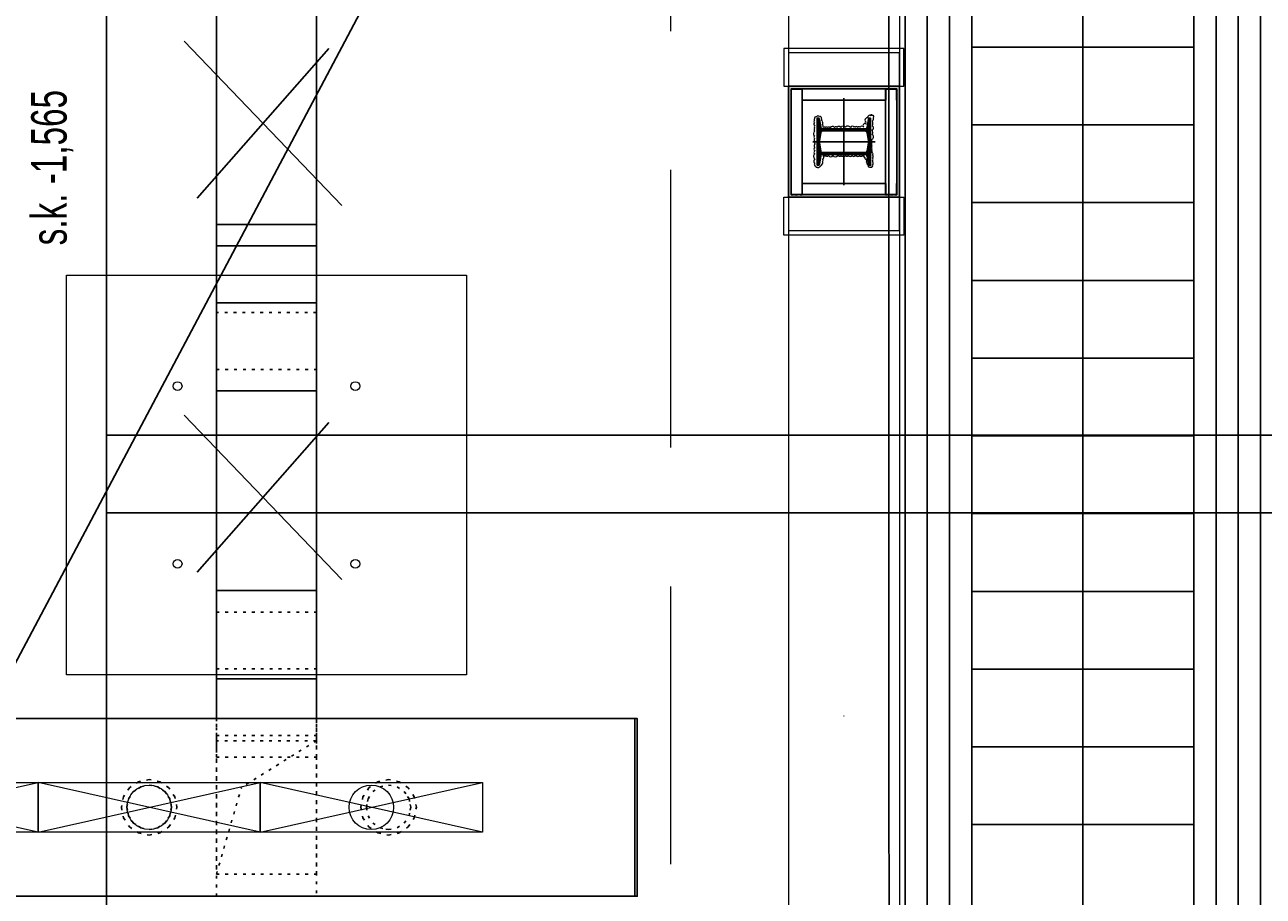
# Model space of a CAD drawing. Header units: centimetres. Extents: x -228435 to 46820, y -89367 to 152985.
# Tile 192 of 256: x -22128 to -16553, y 43604 to 47527. Entities that reach past the tile are written whole.
import ezdxf

# ---------------------------------------------------------------- set-up
doc = ezdxf.new("R2010")
doc.units = ezdxf.units.CM
doc.header["$LTSCALE"] = 50
doc.header["$PDMODE"] = 35
doc.header["$PDSIZE"] = 0.1
for name, pattern in [('Balustrady$0$DASHED', [0.75, 0.5, -0.25]), ('CADVENT_HIDDEN', [0.8, 0.25, -0.55]), ('DIVIDE', [31.75, 12.7, -6.35, 0, -6.35, 0, -6.35]), ('Kondygnacja  -0_5$0$HIDDEN', [9.525, 6.35, -3.175]), ('Kondygnacja  -0_5$0$HIDDEN2', [4.7625, 3.175, -1.5875]), ('Obudowy i okł. słupów$0$HIDDEN', [9.525, 6.35, -3.175]), ('Osie rzutów$0$DASHDOT2', [12.7, 6.35, -3.175, 0, -3.175]), ('Przekrój B-B$0$DASHDOT2', [12.7, 6.35, -3.175, 0, -3.175])]:
    doc.linetypes.add(name, pattern=pattern)
doc.layers.get('0').update_dxf_attribs({"color": 8})
doc.layers.get('DEFPOINTS').update_dxf_attribs({"color": 8})
for name, color, linetype in [('01-103-Went PP_poziom-0_5$0$L_Nawiew', 250, 'Continuous'), ('ARCH_INFO_OSIE', 8, 'Continuous'), ('ARCH_INFO_OSIE_IST', 8, 'Przekrój B-B$0$DASHDOT2'), ('ARCH_INFO_SCHODY_IST', 8, 'Continuous'), ('ARCH_SCHODY_IST', 8, 'Continuous'), ('bgde-nawiewDETAILS', 1, 'Continuous'), ('bgde-nawiewEXP', 250, 'Continuous'), ('bgde-nawiewHIDDEN', 250, 'Continuous'), ('D1$0$ARCH_INFO_OPISY', 8, 'Continuous'), ('IS_zmiany 2024', 3, 'Continuous'), ('Kondygnacja  -0_5$0$ARCH_INFO_SCHODY_IST', 8, 'Continuous'), ('Kondygnacja  -0_5$0$ARCH_KONSTR_POWYŻEJ RZUTU', 8, 'Kondygnacja  -0_5$0$HIDDEN'), ('Kondygnacja  -0_5$0$ARCH_KONSTR_POWYŻEJ RZUTU_IST', 8, 'Kondygnacja  -0_5$0$HIDDEN2'), ('Kondygnacja  -0_5$0$ARCH_SCHODY_IST', 8, 'Continuous'), ('Kondygnacja  -0_5$0$ARCH_STROP', 8, 'Continuous'), ('Kondygnacja -1$0$ARCH_STAL_IST', 8, 'Continuous'), ('Obudowy i okł. słupów$0$ARCH_GK', 8, 'Continuous'), ('Obudowy i okł. słupów$0$ARCH_PROFILE', 8, 'Continuous'), ('Osie rzutów$0$ARCH_INFO_OSIE_IST', 8, 'Osie rzutów$0$DASHDOT2'), ('Osie rzutów$0$ARCH_INFO_OSIE_OPISY_IST', 8, 'Continuous')]:
    doc.layers.add(name, color=color, linetype=linetype)
for name, color, linetype, lineweight in [('bgde_nawiewnik', 11, 'Continuous', 5), ('Kondygnacja  -0_5$0$ARCH_INFO_WYMIARY', 8, 'Continuous', 9), ('Obudowy i okł. słupów$0$ARCH_hatch', 8, 'Continuous', 13), ('Obudowy i okł. słupów$0$ARCH_WIDOK', 8, 'Continuous', 13), ('SU Lampy kwadratowe  -05$0$ARCH_SUFITY_PODWIESZANE', 8, 'Continuous', 9)]:
    doc.layers.add(name, color=color, linetype=linetype, lineweight=lineweight)
doc.styles.add('Kondygnacja  -0_5$0$BIKTS', font='bikromsw.shx', dxfattribs={"width": 0.8})
doc.styles.add('Kondygnacja  -0_5$0$Romans', font='Romans.shx', dxfattribs={"width": 0.7})
doc.dimstyles.new('Kondygnacja  -0_5$0$Wymiary 1-100', dxfattribs={"dimtxt": 12, "dimasz": 10, "dimexe": 5, "dimexo": 0, "dimgap": 4, "dimtad": 1, "dimrnd": 0.5, "dimzin": 12, "dimdsep": 46, "dimtxsty": 'Kondygnacja  -0_5$0$Romans', "dimblk": 'Kondygnacja  -0_5$0$_Oblique', "dimcen": 10, "dimdle": 10, "dimclrt": 55, "dimazin": 0, "dimtfac": 1, "dimtmove": 1, "dimatfit": 3, "dimfxl": 8, "dimfxlon": 1, "dimtolj": 1, "dimtzin": 0, "dimarcsym": 0})
pattern_1 = [(315, (-9168.25782, 10650.3877), (0.224506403, 0.224506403), [])]

# ---------------------------------------------------------------- blocks, each defined once
blk = doc.blocks.new('Osie rzutów')
at = {"layer": 'Osie rzutów$0$ARCH_INFO_OSIE_IST', "ltscale": 10}
blk.add_line((4436.04, 9200), (15156.54, 9200), dxfattribs=at)
blk = doc.blocks.new('SU Lampy kwadratowe  -05')
at = {"layer": 'SU Lampy kwadratowe  -05$0$ARCH_SUFITY_PODWIESZANE'}
blk.add_lwpolyline([(9920, 9140), (10100, 9140), (10100, 8960), (9920, 8960)], close=True, dxfattribs=at)
for centre in [(9970, 9090), (10050, 9090), (9970, 9010), (10050, 9010)]:
    blk.add_circle(centre, 2, dxfattribs=at)
blk = doc.blocks.new('Kondygnacja  -0_5$0$_Oblique')
at = {"color": 0, "linetype": 'ByBlock', "lineweight": -2}
blk.add_line((-0.5, -0.5), (0.5, 0.5), dxfattribs=at)
blk = doc.blocks.new('*D148')
at = {"layer": 'DEFPOINTS', "color": 0}
for p in [(-59190, 47690), (5862.4, 47690), (6190, 43700)]:
    blk.add_point(p, dxfattribs=at)
at = {"layer": 'Kondygnacja  -0_5$0$ARCH_INFO_WYMIARY', "color": 0, "lineweight": -2}
for p, q in [((5854.4, 47690), (5867.4, 47690)), ((5862.4, 43690), (5862.4, 47700)), ((5870.4, 43700), (5857.4, 43700))]:
    blk.add_line(p, q, dxfattribs=at)
at = {"layer": 'Kondygnacja  -0_5$0$ARCH_INFO_WYMIARY', "color": 0, "lineweight": -2, "xscale": 10, "yscale": 10, "zscale": 10}
for p, rotation in [((5862.4, 47690), 90), ((5862.4, 43700), 270)]:
    blk.add_blockref('Kondygnacja  -0_5$0$_Oblique', p, dxfattribs=dict(at, rotation=rotation))
at = {"layer": 'Kondygnacja  -0_5$0$ARCH_INFO_WYMIARY', "color": 55, "insert": (5852.4, 45695), "char_height": 12, "attachment_point": 5, "rotation": 90, "style": 'Kondygnacja  -0_5$0$Romans'}
blk.add_mtext('\\A1;3990', dxfattribs=at)
blk = doc.blocks.new('Kondygnacja  -0_5$0$konstrukcja istniejąca -0.5')
at = {"layer": 'Kondygnacja  -0_5$0$ARCH_KONSTR_POWYŻEJ RZUTU_IST', "ltscale": 10}
for points in [[(9938, 9775), (9938, 8625)], [(9938, 9067.89), (10982, 9067.89)], [(10982, 9032.89), (9938, 9032.89)]]:
    blk.add_lwpolyline(points, dxfattribs=at)
at = {"layer": 'Kondygnacja  -0_5$0$ARCH_KONSTR_POWYŻEJ RZUTU_IST', "style": 'Kondygnacja  -0_5$0$BIKTS', "width": 0.7}
blk.add_text('s.k. -1,565', height=16, rotation=90, dxfattribs=at).set_placement((9920.08, 9153.39))
blk = doc.blocks.new('pB słup')
at = {"layer": 'Kondygnacja -1$0$ARCH_STAL_IST'}
h = blk.add_hatch(dxfattribs=at)
h.set_pattern_fill('ANSI31', color=256, scale=0.1, angle=270, style=0)
h.set_pattern_definition(pattern_1)
edge = h.paths.add_edge_path()
edge.add_arc((24.9, 9.62), 0.87, 360, 442.0272)
edge.add_line((25.02, 10.48), (21.35, 11))
edge.add_arc((21.42, 11.51), 0.52, 180, 262.0272, ccw=False)
edge.add_line((20.9, 11.51), (20.9, 12))
edge.add_line((20.9, 12), (31.5, 12))
edge.add_line((31.5, 12), (31.5, 11.51))
edge.add_arc((30.98, 11.51), 0.52, -82.0272, 0, ccw=False)
edge.add_line((31.05, 11), (27.38, 10.48))
edge.add_arc((27.51, 9.62), 0.87, 97.9728, 180)
edge.add_line((26.64, 9.62), (26.64, -9.62))
edge.add_arc((27.51, -9.62), 0.87, 180, 262.0272)
edge.add_line((27.38, -10.48), (31.05, -11))
edge.add_arc((30.98, -11.51), 0.52, 0, 82.0272, ccw=False)
edge.add_line((31.5, -11.51), (31.5, -12))
edge.add_line((31.5, -12), (20.9, -12))
edge.add_line((20.9, -12), (20.9, -11.51))
edge.add_arc((21.42, -11.51), 0.52, 97.9728, 180, ccw=False)
edge.add_line((21.35, -11), (25.02, -10.48))
edge.add_arc((24.9, -9.62), 0.87, 277.9728, 360)
edge.add_line((25.76, -9.62), (25.76, 9.62))
h = blk.add_hatch(dxfattribs=at)
h.set_pattern_fill('ANSI31', color=256, scale=0.1, angle=270, style=0)
h.set_pattern_definition(pattern_1)
edge = h.paths.add_edge_path()
edge.add_arc((38.11, 9.62), 0.87, 97.9728, 180, ccw=False)
edge.add_line((37.98, 10.48), (41.65, 11))
edge.add_arc((41.58, 11.51), 0.52, 277.9728, 360)
edge.add_line((42.1, 11.51), (42.1, 12))
edge.add_line((42.1, 12), (31.5, 12))
edge.add_line((31.5, 12), (31.5, 11.51))
edge.add_arc((32.02, 11.51), 0.52, 180, 262.0272)
edge.add_line((31.95, 11), (35.62, 10.48))
edge.add_arc((35.5, 9.62), 0.87, 0, 82.0272, ccw=False)
edge.add_line((36.37, 9.62), (36.37, -9.62))
edge.add_arc((35.5, -9.62), 0.87, 277.9728, 360, ccw=False)
edge.add_line((35.62, -10.48), (31.95, -11))
edge.add_arc((32.02, -11.51), 0.52, 97.9728, 180)
edge.add_line((31.5, -11.51), (31.5, -12))
edge.add_line((31.5, -12), (42.1, -12))
edge.add_line((42.1, -12), (42.1, -11.51))
edge.add_arc((41.58, -11.51), 0.52, 360, 442.0272)
edge.add_line((41.65, -11), (37.98, -10.48))
edge.add_arc((38.11, -9.62), 0.87, 180, 262.0272, ccw=False)
edge.add_line((37.24, -9.62), (37.24, 9.62))
at = {"layer": 'Obudowy i okł. słupów$0$ARCH_hatch'}
h = blk.add_hatch(dxfattribs=at)
h.set_pattern_fill('AR-SAND', color=256, scale=0.01, style=0)
h.paths.add_polyline_path([(6.5, 25), (6.5, -25), (56.5, -25), (56.5, 25)])
h.paths.add_polyline_path([(55.25, 23.75), (55.25, -23.75), (7.75, -23.75), (7.75, 23.75)], flags=16)
at = {"layer": 'ARCH_INFO_OSIE', "linetype": 'DIVIDE', "ltscale": 0.1}
for points in [[(31.5, -14), (31.5, 14)], [(51.07, 0), (11.93, 0)], [(23.05, 0), (32.78, 0)]]:
    blk.add_lwpolyline(points, dxfattribs=at)
at = {"layer": 'Kondygnacja -1$0$ARCH_STAL_IST'}
for points in [[(25.76, 9.62, 0.37402), (25.02, 10.48), (21.35, 11, -0.37402), (20.9, 11.51), (20.9, 12), (31.5, 12), (31.5, 11.51, -0.37402), (31.05, 11), (27.38, 10.48, 0.37402), (26.64, 9.62), (26.64, -9.62, 0.37402), (27.38, -10.48), (31.05, -11, -0.37402), (31.5, -11.51), (31.5, -12), (20.9, -12), (20.9, -11.51, -0.37402), (21.35, -11), (25.02, -10.48, 0.37402), (25.76, -9.62)], [(37.24, 9.62, -0.37402), (37.98, 10.48), (41.65, 11, 0.37402), (42.1, 11.51), (42.1, 12), (31.5, 12), (31.5, 11.51, 0.37402), (31.95, 11), (35.62, 10.48, -0.37402), (36.37, 9.62), (36.37, -9.62, -0.37402), (35.62, -10.48), (31.95, -11, 0.37402), (31.5, -11.51), (31.5, -12), (42.1, -12), (42.1, -11.51, 0.37402), (41.65, -11), (37.98, -10.48, -0.37402), (37.24, -9.62)]]:
    blk.add_lwpolyline(points, format="xyb", close=True, dxfattribs=at)
at = {"layer": 'Obudowy i okł. słupów$0$ARCH_GK'}
for points in [[(6.5, -25), (56.5, -25), (56.5, 25), (6.5, 25)], [(7.75, -23.75), (55.25, -23.75), (55.25, 23.75), (7.75, 23.75)]]:
    blk.add_lwpolyline(points, close=True, dxfattribs=at)
at = {"layer": 'Obudowy i okł. słupów$0$ARCH_PROFILE'}
for points in [[(7.76, 22.16), (7.85, 22.25), (7.85, 22.75), (7.75, 22.85), (7.75, 23.75), (12.82, 23.75, -1), (12.82, 23.7), (7.8, 23.7), (7.8, 22.87), (7.9, 22.77), (7.9, 22.23), (7.8, 22.13), (7.8, 20.92), (7.9, 20.82), (7.9, 19.73), (7.8, 19.63), (7.8, 18.8), (12.82, 18.8, -1), (12.82, 18.75), (7.75, 18.75), (7.75, 19.65), (7.85, 19.75), (7.85, 20.8), (7.76, 20.89)], [(55.33, 22.16), (55.25, 22.25), (55.25, 22.75), (55.35, 22.85), (55.35, 23.75), (50.28, 23.75, 1), (50.28, 23.7), (55.3, 23.7), (55.3, 22.87), (55.2, 22.77), (55.2, 22.23), (55.3, 22.13), (55.3, 20.92), (55.2, 20.82), (55.2, 19.73), (55.3, 19.63), (55.3, 18.8), (50.28, 18.8, 1), (50.28, 18.75), (55.35, 18.75), (55.35, 19.65), (55.25, 19.75), (55.25, 20.8), (55.33, 20.89)], [(7.76, -22.16), (7.85, -22.25), (7.85, -22.75), (7.75, -22.85), (7.75, -23.75), (12.82, -23.75, 1), (12.82, -23.7), (7.8, -23.7), (7.8, -22.87), (7.9, -22.77), (7.9, -22.23), (7.8, -22.13), (7.8, -20.92), (7.9, -20.82), (7.9, -19.73), (7.8, -19.63), (7.8, -18.8), (12.82, -18.8, 1), (12.82, -18.75), (7.75, -18.75), (7.75, -19.65), (7.85, -19.75), (7.85, -20.8), (7.76, -20.89)], [(55.33, -22.16), (55.25, -22.25), (55.25, -22.75), (55.35, -22.85), (55.35, -23.75), (50.28, -23.75, -1), (50.28, -23.7), (55.3, -23.7), (55.3, -22.87), (55.2, -22.77), (55.2, -22.23), (55.3, -22.13), (55.3, -20.92), (55.2, -20.82), (55.2, -19.73), (55.3, -19.63), (55.3, -18.8), (50.28, -18.8, -1), (50.28, -18.75), (55.35, -18.75), (55.35, -19.65), (55.25, -19.75), (55.25, -20.8), (55.33, -20.89)]]:
    blk.add_lwpolyline(points, format="xyb", close=True, dxfattribs=at)
blk.add_lwpolyline([(50.25, -8.37), (50.25, -18.75), (12.85, -18.75), (12.85, 18.75), (50.25, 18.75), (50.25, -8.37)], dxfattribs=at)
at = {"layer": 'Obudowy i okł. słupów$0$ARCH_WIDOK'}
for points in [[(-10.5, -27), (6.5, -27), (6.5, 27), (-10.5, 27)], [(73.5, -27), (56.5, -27), (56.5, 27), (73.5, 27)]]:
    blk.add_lwpolyline(points, close=True, dxfattribs=at)
at = {"layer": 'Obudowy i okł. słupów$0$ARCH_WIDOK', "linetype": 'Obudowy i okł. słupów$0$HIDDEN'}
blk.add_lwpolyline([(71.5, -25), (71.5, 25), (-8.5, 25), (-8.5, -25)], close=True, dxfattribs=at)
at = {"layer": 'Obudowy i okł. słupów$0$ARCH_WIDOK'}
blk.add_lwpolyline([(37.73, -9.38, 0.520567), (37.73, -8.91, 0.520567), (37.73, -8.16, 0.520567), (37.73, -6.92, 0.520567), (37.73, -4.95, 0.520567), (37.73, -2.82, 0.520567), (37.73, -2.47, 0.520567), (37.73, -1.32, 0.520567), (37.73, -0.04, 0.520567), (37.73, 0.83, 0.520567), (37.73, 1.89, 0.520567), (37.73, 3.64, 0.520567), (37.73, 5.02, 0.520567), (37.73, 5.54, 0.520567), (37.73, 7.1, 0.520567), (37.73, 8.22, 0.520567), (37.73, 8.52, 0.520567), (37.73, 9.06, 0.520567), (38.39, 9.06, 0.520567), (38.39, 9.62, 0.520567), (39.17, 9.62, 0.520567), (39.17, 10.31, 0.520567), (40.18, 10.31, 0.520567), (41.11, 10.31, 0.391103), (41.8, 10.61, 0.097049), (42.38, 10.85, 0.466209), (42.81, 11.44, 0.695481), (42.74, 11.98, 0.486099), (42.81, 12.76, 0.35864), (41.85, 12.89, 0.520567), (40.68, 12.86, 0.520567), (39.91, 12.86, 0.520567), (38.8, 12.86, 0.520567), (37.52, 12.86, 0.520567), (36.51, 12.86, 0.520567), (36.51, 12.4, 0.520567), (35.25, 12.4, 0.520567), (34.27, 12.4, 0.520567), (33.73, 12.4, 0.520567), (32.86, 12.4, 0.520567), (32.11, 12.4, 0.520567), (31.32, 12.4, 0.520567), (30.58, 12.4, 0.630412), (28.2, 12.73, 0.291029), (26.08, 12.64, 0.793013), (24.54, 12.88, 0.148616), (22.09, 12.79, 0.285246), (20.52, 13.27, 1.165163), (19.83, 12.7, 1.326239), (19.84, 11.94, 0.520567), (19.84, 11, 0.520567), (20.91, 11, 0.520567), (20.91, 9.93, 0.520567), (22.7, 9.93, 0.520567), (23.52, 9.93, 0.520567), (23.52, 8.94, 0.520567), (24.97, 8.94, 0.520567), (24.98, 7.26, 0.520567), (25.02, 6.19, 0.520567), (24.89, 5.17, 0.520567), (24.87, 4.65, 0.520567), (25.04, 2.89, 0.520567), (24.98, 0.66, 0.520567), (25.04, -1.36, 0.520567), (25.04, -3.15, 0.520567), (25.06, -4.25, 0.520567), (25.21, -6.27, 0.520567), (25.14, -7.45, 0.520567), (25.1, -8.33, 0.520567), (25.06, -9.05, 0.520567), (24.91, -9.58, 0.520567), (23.82, -9.81, 0.520567), (22.6, -9.81, 0.520567), (21.78, -10.1, 0.520567), (20.85, -10.25, 0.520567), (20.32, -10.36, 0.520567), (20.22, -11.09, 0.520567), (20.24, -12.34, 0.520567), (21.21, -13.28, 0.520567), (21.99, -13.24, 0.520567), (22.91, -13.28, 0.520567), (24.22, -13.09, 0.520567), (25.44, -13.09, 0.520567), (26.76, -13.18, 0.520567), (28.83, -13.26, 0.520567), (30.05, -13.22, 0.520567), (31.5, -12.93, 0.520567), (32.47, -13.03, 0.520567), (33.96, -13.09, 0.520567), (35.72, -13.16, 0.520567), (37.01, -13.18, 0.520567), (39.18, -13.05, 0.520567), (41.18, -13.18, 0.520567), (42.5, -12.78, 0.520567), (42.97, -12.1, 0.520567), (42.84, -11.13, 0.520567), (42.29, -10.55, 0.520567), (41.6, -10, 0.520567), (40.36, -9.66, 0.520567), (39.39, -9.66, 0.520567)], format="xyb", close=True, dxfattribs=at)
blk = doc.blocks.new('schody połówka')
at = {"layer": 'ARCH_INFO_OSIE_IST', "ltscale": 2}
blk.add_line((0, -1811, -630), (0, 114.05, -630), dxfattribs=at)
at = {"layer": 'ARCH_INFO_SCHODY_IST'}
for points in [[(107.5, -1136.23), (107.5, -380.53), (72.29, -414.46)], [(107.5, -1140.58), (107.5, -380.53), (142.71, -414.46)]]:
    blk.add_lwpolyline(points, dxfattribs=at)
at = {"layer": 'ARCH_SCHODY_IST'}
for p, q in [((37.5, -166.91), (37.5, -1119.46)), ((47.5, -166.91), (47.5, -1121.85)), ((167.5, -166.91), (167.5, -1150.6)), ((177.5, -166.91), (177.5, -1153)), ((27.5, -227.67), (27.5, -1117.06)), ((187.5, -227.67), (187.5, -1155.4)), ((57.5, -234.42), (57.5, -1124.25)), ((157.5, -234.42), (157.5, -1148.21)), ((57.5, -557.39), (157.5, -557.39)), ((57.5, -592.39), (157.5, -592.39)), ((57.5, -627.39), (157.5, -627.39)), ((57.5, -662.39), (157.5, -662.39)), ((57.5, -697.39), (157.5, -697.39)), ((57.5, -732.4), (157.5, -732.4)), ((57.5, -767.4), (157.5, -767.4)), ((57.5, -802.4), (157.5, -802.4)), ((57.5, -837.4), (157.5, -837.4)), ((57.5, -872.4), (157.5, -872.4)), ((57.5, -907.4), (157.5, -907.4))]:
    blk.add_line(p, q, dxfattribs=at)
at = {"layer": 'Obudowy i okł. słupów$0$ARCH_WIDOK', "linetype": 'Obudowy i okł. słupów$0$HIDDEN', "ltscale": 3}
for p, q in [((-25, -24.99, -630), (-25, -1775, -630)), ((25, -24.99, -630), (25, -1775, -630))]:
    blk.add_line(p, q, dxfattribs=at)
at = {"layer": 'D1$0$ARCH_INFO_OPISY', "rotation": 270}
blk.add_blockref('pB słup', (0, -568.49, -630), dxfattribs=at)
blk = doc.blocks.new('*D212')
at = {"layer": 'DEFPOINTS', "color": 0}
for p in [(-30586.3, 81900), (-30681.1, 12489.5), (9064, 12489.5)]:
    blk.add_point(p, dxfattribs=at)
at = {"layer": 'Kondygnacja  -0_5$0$ARCH_INFO_WYMIARY', "color": 0, "lineweight": -2}
for p, q in [((-30681.1, 81910), (-30681.1, 12479.5)), ((-30673.1, 81900), (-30686.1, 81900)), ((-30673.1, 12489.5), (-30686.1, 12489.5))]:
    blk.add_line(p, q, dxfattribs=at)
at = {"layer": 'Kondygnacja  -0_5$0$ARCH_INFO_WYMIARY', "color": 0, "lineweight": -2, "xscale": 10, "yscale": 10, "zscale": 10}
for p, rotation in [((-30681.1, 81900), 90), ((-30681.1, 12489.5), 270)]:
    blk.add_blockref('Kondygnacja  -0_5$0$_Oblique', p, dxfattribs=dict(at, rotation=rotation))
at = {"layer": 'Kondygnacja  -0_5$0$ARCH_INFO_WYMIARY', "color": 55, "insert": (-30691.1, 47194.8), "char_height": 12, "attachment_point": 5, "rotation": 90, "style": 'Kondygnacja  -0_5$0$Romans'}
blk.add_mtext('\\A1;69410.5', dxfattribs=at)
blk = doc.blocks.new('A$C066D7839')
at = {"layer": 'bgde_nawiewnik'}
for p, q in [((-50, -11.15), (-50, 11.15)), ((-50, 11.15), (50, 11.15)), ((-50, -11.15), (50, 11.15)), ((50, -11.15), (-50, 11.15)), ((50, 11.15), (50, -11.15)), ((50, -11.15), (-50, -11.15))]:
    blk.add_line(p, q, dxfattribs=at)
blk.add_circle((0, 0), 10, dxfattribs=at)

msp = doc.modelspace()

# ---------------------------------------------------------------- linework, layer by layer
at = {"linetype": 'Balustrady$0$DASHED', "lineweight": 20, "ltscale": 50, "elevation": -6300}
msp.add_lwpolyline([(-19219.601, 53823.486), (-13875.468, 53823.486), (-13875.468, 34373.387), (-19219.601, 34373.387)], close=True, dxfattribs=at)
at = {"layer": 'bgde-nawiewDETAILS', "linetype": 'CADVENT_HIDDEN', "extrusion": (-1, 6.12323e-17, 0)}
for p in [(-20815.024, 44303.701), (-21265.024, 43703.701)]:
    msp.add_line(p, (-21152.524, 44093.701), dxfattribs=at)
at = {"layer": 'bgde-nawiewEXP', "linetype": 'Continuous'}
for points in [[(-21265.024, 46530.891), (-21265.024, 46627.541), (-21265.024, 46627.541), (-20815.024, 46627.541), (-20815.024, 49603.941)], [(-21265.024, 46627.541), (-21265.024, 49603.941)], [(-21265.024, 46530.891), (-20815.024, 46530.891), (-20815.024, 46627.541)], [(-21265.024, 45878.208), (-20815.024, 45878.208), (-20815.024, 46274.858), (-21265.024, 46274.858), (-21265.024, 46530.891), (-20815.024, 46530.891), (-20815.024, 46274.858)], [(-21265.024, 45878.208), (-21265.024, 46274.858)], [(-21265.024, 46274.856), (-20815.024, 46274.856)], [(-21265.024, 44403.774), (-21265.024, 44582.734)], [(-21265.024, 44582.734), (-21265.024, 44582.732)], [(-21265.024, 44582.732), (-20815.024, 44582.732), (-20815.024, 44403.774)], [(-40588.801, 44403.774), (-19380.813, 44403.774), (-19380.813, 43603.774), (-40588.801, 43603.774)]]:
    msp.add_lwpolyline(points, dxfattribs=at)
for points in [[(-21265.024, 44582.734), (-21265.024, 44979.383), (-20815.024, 44979.383), (-20815.024, 45878.208), (-21265.024, 45878.208), (-21265.024, 44979.383), (-20815.024, 44979.383), (-20815.024, 44582.734)], [(-20815.024, 44582.732), (-20815.024, 44582.734)], [(-19380.813, 43603.774), (-19380.813, 44403.774), (-19370.813, 44403.774), (-19370.813, 43603.774)]]:
    msp.add_lwpolyline(points, close=True, dxfattribs=at)
at = {"layer": 'bgde-nawiewHIDDEN', "linetype": 'CADVENT_HIDDEN'}
for points in [[(-21265.024, 46627.541), (-21265.024, 46627.544), (-20815.024, 46627.544), (-20815.024, 46627.541)], [(-21265.024, 46274.856), (-21265.024, 46530.891)], [(-20815.024, 46274.856), (-20815.024, 46530.891)], [(-21265.024, 44582.734), (-21265.024, 44882.732)], [(-21265.024, 44882.732), (-21265.024, 44582.734)], [(-21265.024, 44882.732), (-20815.024, 44882.732), (-20815.024, 44582.734)], [(-20815.024, 44582.734), (-20815.024, 44882.732)], [(-21265.024, 44582.734), (-21265.024, 44626.7)], [(-21265.024, 44626.7), (-21265.024, 44582.734)], [(-21265.024, 44626.7), (-20815.024, 44626.7), (-20815.024, 44582.734)], [(-20815.024, 44582.734), (-20815.024, 44626.7)], [(-21265.024, 44403.774), (-21265.024, 44582.734)], [(-21265.024, 44582.734), (-21265.024, 44403.774)], [(-20815.024, 44403.774), (-20815.024, 44582.734)], [(-20815.024, 44582.734), (-20815.024, 44403.774)], [(-21265.024, 44403.774), (-21265.024, 44326.7)], [(-21265.024, 44403.774), (-21265.024, 44326.7)], [(-21265.024, 44326.7), (-21265.024, 44403.774)], [(-21265.024, 44326.7), (-20815.024, 44326.7), (-20815.024, 44403.774)], [(-21265.024, 44326.7), (-21265.024, 44403.774)], [(-20815.024, 44303.701), (-20815.024, 44403.774)], [(-20815.024, 44403.774), (-20815.024, 44326.7)], [(-20815.024, 44403.774), (-20815.024, 44326.7)], [(-21265.024, 44303.701), (-21265.024, 44326.7)], [(-21265.024, 44326.7), (-21265.024, 44303.701)], [(-21265.024, 44326.7), (-20815.024, 44326.7), (-20815.024, 44303.701)], [(-21265.024, 44303.701), (-21265.024, 44287.192)], [(-21265.024, 44287.192), (-21265.024, 44303.701)], [(-21265.024, 44268.099), (-21265.024, 44287.192)], [(-21265.024, 44287.192), (-21265.024, 44268.099)], [(-20815.024, 44230.05), (-20815.024, 44303.701)], [(-20815.024, 44303.701), (-20815.024, 44287.192)], [(-21265.024, 44268.099), (-21265.024, 44230.05)], [(-21265.024, 44230.05), (-21265.024, 44268.099)], [(-21265.024, 43603.774), (-21265.024, 44230.05), (-20815.024, 44230.05), (-20815.024, 43603.774)], [(-21265.024, 44230.047), (-21265.024, 44230.05)], [(-21265.024, 44230.047), (-20815.024, 44230.047), (-20815.024, 44230.05)], [(-21265.024, 44230.05), (-21265.024, 44230.047)], [(-20815.024, 44230.05), (-20815.024, 44230.047)], [(-21667.838, 44003.959), (-21660.226, 44042.227), (-21638.549, 44074.67), (-21606.106, 44096.347), (-21567.838, 44103.959), (-21529.57, 44096.347)], [(-21606.106, 44096.347), (-21567.838, 44103.959), (-21529.57, 44096.347), (-21497.127, 44074.67)], [(-21529.57, 44096.347), (-21567.838, 44103.959)], [(-20590.062, 44003.959), (-20582.45, 44042.227), (-20560.772, 44074.67), (-20528.33, 44096.347), (-20490.062, 44103.959), (-20451.793, 44096.347), (-20419.351, 44074.67), (-20397.674, 44042.227), (-20390.062, 44003.959), (-20397.674, 43965.691)], [(-20582.45, 44042.227), (-20560.772, 44074.67), (-20528.33, 44096.347), (-20490.062, 44103.959), (-20451.793, 44096.347), (-20419.351, 44074.67), (-20397.674, 44042.227)], [(-21667.838, 44003.959), (-21660.226, 44042.227), (-21638.549, 44074.67), (-21606.106, 44096.347)], [(-21606.106, 44096.347), (-21638.549, 44074.67)], [(-21529.57, 43911.571), (-21497.127, 43933.248), (-21475.45, 43965.691), (-21467.838, 44003.959), (-21475.45, 44042.227), (-21497.127, 44074.67), (-21529.57, 44096.347)], [(-21529.57, 44096.347), (-21497.127, 44074.67), (-21475.45, 44042.227), (-21467.838, 44003.959), (-21475.45, 43965.691)], [(-20397.674, 44042.227), (-20419.351, 44074.67)], [(-21475.45, 43965.691), (-21467.838, 44003.959)], [(-20590.062, 44003.959), (-20582.45, 44042.227)], [(-20590.062, 44003.959), (-20582.45, 43965.691), (-20560.772, 43933.248), (-20528.33, 43911.571), (-20490.062, 43903.959), (-20451.793, 43911.571), (-20419.351, 43933.248), (-20397.674, 43965.691), (-20390.062, 44003.959), (-20397.674, 44042.227)], [(-20582.45, 44042.227), (-20590.062, 44003.959)], [(-20590.062, 44003.959), (-20582.45, 43965.691), (-20560.772, 43933.248), (-20528.33, 43911.571), (-20490.062, 43903.959)], [(-20490.062, 43903.959), (-20451.793, 43911.571), (-20419.351, 43933.248), (-20397.674, 43965.691), (-20390.062, 44003.959)], [(-20397.674, 44042.227), (-20390.062, 44003.959)], [(-21497.127, 43933.248), (-21475.45, 43965.691)], [(-21475.45, 43965.691), (-21497.127, 43933.248)], [(-21606.106, 43911.571), (-21567.838, 43903.959), (-21529.57, 43911.571), (-21497.127, 43933.248)], [(-21606.106, 43911.571), (-21567.838, 43903.959), (-21529.57, 43911.571)], [(-21529.57, 43911.571), (-21567.838, 43903.959)], [(-21497.127, 43933.248), (-21529.57, 43911.571)], [(-20490.062, 43903.959), (-20528.33, 43911.571)]]:
    msp.add_lwpolyline(points, dxfattribs=at)
for points in [[(-21265.024, 45974.858), (-20815.024, 45974.858), (-20815.024, 46274.856), (-20815.024, 46230.891), (-21265.024, 46230.891), (-21265.024, 46274.856)], [(-21265.024, 43703.701), (-20815.024, 43703.701), (-20815.024, 44303.701), (-21265.024, 44303.701)], [(-21692.838, 44003.959), (-21683.323, 43956.123), (-21656.226, 43915.571), (-21615.674, 43888.474), (-21567.838, 43878.959), (-21520.003, 43888.474), (-21479.45, 43915.571), (-21452.353, 43956.123), (-21442.838, 44003.959), (-21452.353, 44051.794), (-21479.45, 44092.347), (-21520.003, 44119.444), (-21567.838, 44128.959), (-21615.674, 44119.444), (-21656.226, 44092.347), (-21683.323, 44051.794)], [(-21692.838, 44003.959), (-21683.323, 43956.123), (-21656.226, 43915.571), (-21615.674, 43888.474), (-21567.838, 43878.959), (-21520.003, 43888.474), (-21479.45, 43915.571), (-21452.353, 43956.123), (-21442.838, 44003.959), (-21452.353, 44051.794), (-21479.45, 44092.347), (-21520.003, 44119.444), (-21567.838, 44128.959), (-21615.674, 44119.444), (-21656.226, 44092.347), (-21683.323, 44051.794)], [(-20615.062, 44003.959), (-20605.547, 43956.123), (-20578.45, 43915.571), (-20537.897, 43888.474), (-20490.062, 43878.959), (-20442.226, 43888.474), (-20401.673, 43915.571), (-20374.577, 43956.123), (-20365.062, 44003.959), (-20374.577, 44051.794), (-20401.673, 44092.347), (-20442.226, 44119.444), (-20490.062, 44128.959), (-20537.897, 44119.444), (-20578.45, 44092.347), (-20605.547, 44051.794)], [(-20615.062, 44003.959), (-20605.547, 43956.123), (-20578.45, 43915.571), (-20537.897, 43888.474), (-20490.062, 43878.959), (-20442.226, 43888.474), (-20401.673, 43915.571), (-20374.577, 43956.123), (-20365.062, 44003.959), (-20374.577, 44051.794), (-20401.673, 44092.347), (-20442.226, 44119.444), (-20490.062, 44128.959), (-20537.897, 44119.444), (-20578.45, 44092.347), (-20605.547, 44051.794)], [(-21667.838, 44003.959), (-21660.226, 43965.691), (-21638.549, 43933.248), (-21606.106, 43911.571), (-21638.549, 43933.248), (-21660.226, 43965.691)]]:
    msp.add_lwpolyline(points, close=True, dxfattribs=at)
at = {"layer": 'bgde-nawiewHIDDEN'}
for points in [[(-21567.838, 44003.959), (-21567.838, 44003.959)], [(-20490.062, 44003.959), (-20490.062, 44003.959)]]:
    msp.add_lwpolyline(points, dxfattribs=at)
at = {"layer": 'IS_zmiany 2024', "color": 2}
msp.add_line((-22567.836, 43903.959, 742.119), (-20564.235, 47682.753), dxfattribs=at)
at = {"layer": 'IS_zmiany 2024', "color": 1}
for p, q in [((-20700.315, 46713.652), (-21410.315, 47453.296)), ((-21352.123, 46746.714), (-20758.507, 47420.234)), ((-20700.315, 45029.6), (-21410.315, 45769.245)), ((-21352.123, 45062.663), (-20758.507, 45736.183))]:
    msp.add_line(p, q, dxfattribs=at)
at = {"layer": 'Kondygnacja  -0_5$0$ARCH_INFO_SCHODY_IST'}
msp.add_lwpolyline([(-17365, 37491.037), (-17365, 49194.742), (-17717.143, 48855.417)], dxfattribs=at)
at = {"layer": 'Kondygnacja  -0_5$0$ARCH_SCHODY_IST'}
for p, q in [((-18165, 36854.984), (-18165, 46629.519)), ((-18065, 36247.409, 0), (-18065, 46605.561, 0)), ((-17965, 36247.409, 0), (-17965, 46581.603, 0)), ((-17865, 36922.431), (-17865, 46557.644)), ((-16865, 36922.431), (-16865, 46318.061)), ((-16765, 36247.409, 0), (-16765, 46294.103, 0)), ((-16665, 36247.409, 0), (-16665, 46270.144, 0)), ((-16565, 36854.984, 0), (-16565, 46246.186, 0))]:
    msp.add_line(p, q, dxfattribs=at)
at = {"layer": 'Kondygnacja  -0_5$0$ARCH_STROP'}
msp.add_lwpolyline([(-18240, 52125), (-14840, 52125), (-14840, 35465), (-18235, 35465)], close=True, dxfattribs=at)

# ---------------------------------------------------------------- block references
at = {"xscale": 10, "yscale": 10, "zscale": 10}
msp.add_blockref('schody połówka', (-18440, 53000.042), dxfattribs=at)
at = {"layer": '01-103-Went PP_poziom-0_5$0$L_Nawiew', "xscale": 10, "yscale": 10, "zscale": 10}
for p in [(-22567.836, 44003.959, 742.119), (-21567.836, 44003.959, 742.119), (-20567.836, 44003.959, 742.119)]:
    msp.add_blockref('A$C066D7839', p, dxfattribs=at)
at = {"layer": 'Kondygnacja  -0_5$0$ARCH_KONSTR_POWYŻEJ RZUTU', "xscale": 10, "yscale": 10, "zscale": 10}
msp.add_blockref('Kondygnacja  -0_5$0$konstrukcja istniejąca -0.5', (-121140, -45000), dxfattribs=at)
at = {"layer": 'Osie rzutów$0$ARCH_INFO_OSIE_OPISY_IST', "xscale": 10, "yscale": 10, "zscale": 10}
msp.add_blockref('Osie rzutów', (-121140, -45000), dxfattribs=at)
at = {"layer": 'SU Lampy kwadratowe  -05$0$ARCH_SUFITY_PODWIESZANE', "xscale": 10, "yscale": 10, "zscale": 10}
msp.add_blockref('SU Lampy kwadratowe  -05', (-121140, -45000), dxfattribs=at)

# ---------------------------------------------------------------- dimensions: what is measured, and where the dimension line sits
at = {"layer": 'Kondygnacja  -0_5$0$ARCH_INFO_WYMIARY'}
for base, p1, p2, picture, middle in [((-30681.114, 12489.5), (-30586.301, 81900), (9064, 12489.5), '*D212', (-30691.114, 47194.75)), ((5862.405, 47690), (6190, 43700), (-59190, 47690), '*D148', (5852.405, 45695))]:
    dim = msp.add_linear_dim(base=base, p1=p1, p2=p2, angle=90, dimstyle='Kondygnacja  -0_5$0$Wymiary 1-100', dxfattribs=at)
    dim.commit()
    dim.dimension.update_dxf_attribs({"geometry": picture, "text_midpoint": middle})

doc.saveas('drawing.dxf')
